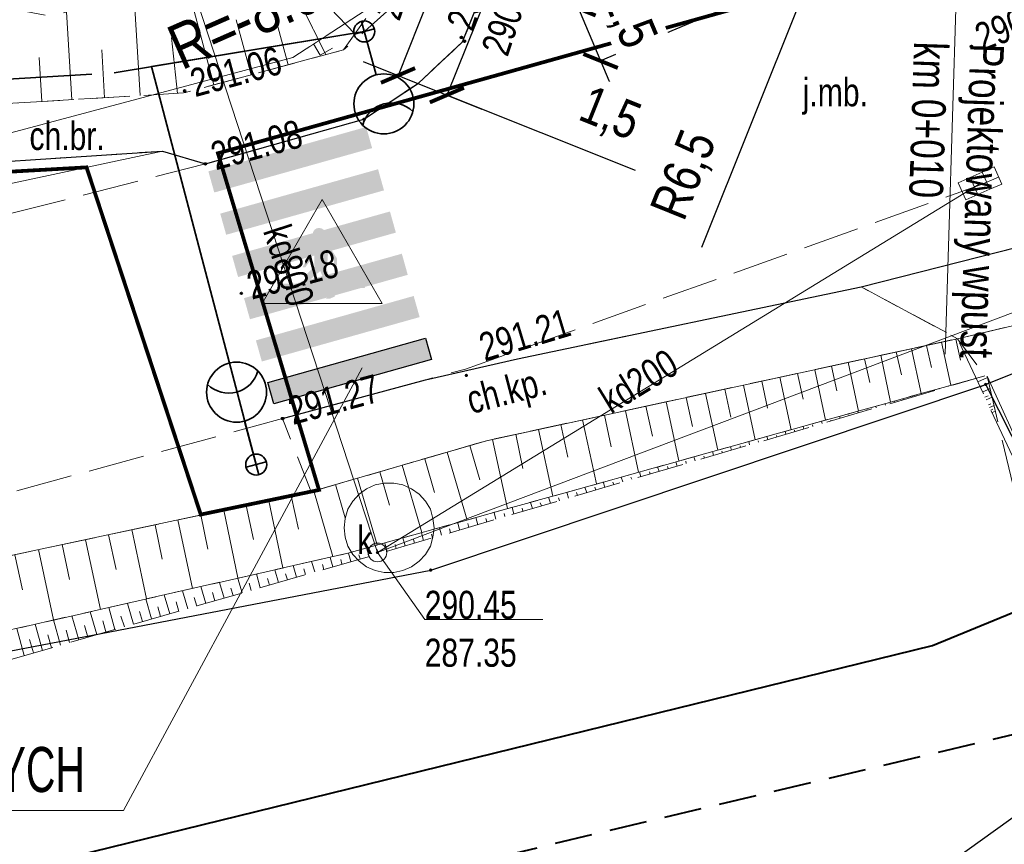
# Model space of a CAD drawing. Header units: metres. Extents: x 7437397 to 7437781, y 5556608 to 5556944.
# Tile 7 of 58: x 7437503 to 7437529, y 5556660 to 5556682. Entities that reach past the tile are written whole.
import ezdxf

# ---------------------------------------------------------------- set-up
doc = ezdxf.new("R2010")
doc.units = ezdxf.units.M
doc.header["$MEASUREMENT"] = 0
for name, pattern in [('314-500', [2.5, 2, -0.5]), ('BUBZ01-500', [1.75, 1.25, -0.5]), ('KTCR02-500', [1.5, 1, -0.5]), ('KTJZ01-500', [2, 1.5, -0.5])]:
    doc.linetypes.add(name, pattern=pattern)
doc.layers.get('0').update_dxf_attribs({"color": 250, "lineweight": 5})
for name, color, linetype, lineweight in [('203-Punkt załamania granicy działki nie stabilizowany', 7, 'Continuous', 5), ('_PROJ_WYMIARY', 7, 'Continuous', 9), ('_PROJ_ZAGOSPODAROWANIE', 7, 'Continuous', 13), ('BUBZ01', 250, 'Continuous', 5), ('BUBZ01_1', 250, 'Continuous', 5), ('BUIB02_01', 250, 'Continuous', 5), ('D_opis trasy', 7, 'Continuous', 13), ('D_opisy', 7, 'Continuous', 13), ('EGBD03', 250, 'Continuous', 5), ('EGBP04_03', 250, 'Continuous', 5), ('Elektryka_oswietlenie_zewnetrzne', 1, 'Continuous', 35), ('ELEKTRYKA_TRASY', 1, 'Continuous', 35), ('elementy drogowe', 250, 'Continuous', 5), ('kratka ściekowa (punkt)', 7, 'Continuous', 5), ('KTCR02', 250, 'Continuous', 5), ('KTJZ01', 250, 'Continuous', 5), ('KTKR01', 250, 'Continuous', 5), ('KTOK01', 250, 'Continuous', 5), ('MPZP', 250, 'Continuous', 5), ('przewód kanalizacyjny (linia)', 7, 'Continuous', 5), ('przewód kanalizacyjny (linia)-Atr1', 7, 'Continuous', 5), ('punkt o określonej wysokości (sieć kanalizacyjna)', 7, 'Continuous', 5), ('punkt o określonej wysokości (sieć kanalizacyjna)-Atr2', 7, 'Continuous', 5), ('punkt o określonej wysokości (sieć kanalizacyjna)-Atr3', 7, 'Continuous', 5), ('punkt wysokościowy naturalny', 7, 'Continuous', 5), ('punkt wysokościowy sztuczny', 7, 'Continuous', 5), ('RTPW01', 250, 'Continuous', 5), ('RTPW02', 250, 'Continuous', 5), ('rzedne dla projektanta', 250, 'Continuous', 5), ('SUPE_01', 250, 'Continuous', 5), ('właz - siec kanalizacyjna (powierzchnia)', 7, 'Continuous', 5), ('właz okrągły - siec kanalizacyjna (punkt)', 7, 'Continuous', 5), ('właz okrągły - siec kanalizacyjna (punkt)-Atr17', 7, 'Continuous', 5)]:
    doc.layers.add(name, color=color, linetype=linetype, lineweight=lineweight)
doc.layers.add('ZNAKI_POZIOME', color=253, linetype='Continuous')
doc.styles.add('DROGI', font='arial.ttf', dxfattribs={"width": 0.55, "height": 1.25})
doc.styles.add('ROMANS', font='arial.ttf', dxfattribs={"width": 0.8})
doc.styles.get("Standard").update_dxf_attribs({"font": 'txt.shx', "width": 0.75})
doc.styles.add('Style-Arial Narrow', font='ARIALN.TTF')
doc.linetypes.add('KTOK01-500', pattern='A,1.75,[13,dgnlstyle-rozp_2015.shx,S=0.002778,R=0,X=0,Y=0],1.75', length=3.5)
doc.dimstyles.new('1-500', dxfattribs={"dimscale": 10, "dimtxt": 0.1, "dimasz": 0.07, "dimexe": 0, "dimexo": 0, "dimgap": 0.05, "dimtad": 1, "dimdec": 1, "dimrnd": 0.08, "dimzin": 0, "dimtxsty": 'ROMANS', "dimblk": 'ARCHTICK', "dimcen": 0.02, "dimdle": 0.1, "dimclrt": 256, "dimadec": 0, "dimazin": 0, "dimtfac": 0.666667, "dimtdec": 1, "dimtofl": 0, "dimtmove": 1, "dimatfit": 2, "dimfxl": 0, "dimtolj": 1, "dimtzin": 0, "dimarcsym": 0})

# ---------------------------------------------------------------- blocks, each defined once
blk = doc.blocks.new('PW01')
at = {"layer": 'punkt wysokościowy naturalny', "linetype": 'Continuous', "lineweight": 13}
h = blk.add_hatch(color=0, dxfattribs=at)
edge = h.paths.add_edge_path()
edge.add_arc((0, 0), 0.45, 0, 360)
blk = doc.blocks.new('US22')
at = {"color": 0, "linetype": 'Continuous', "lineweight": 13, "ltscale": 10}
blk.add_circle((0, 0), 2.5, dxfattribs=at)
blk = doc.blocks.new('US05')
at = {"color": 0, "linetype": 'Continuous', "lineweight": 13, "ltscale": 10}
for p, q in [((-5.25, -2.5), (-5.25, 2.5)), ((-5.25, 2.5), (-1.75, 2.5)), ((-1.75, -2.5), (-1.75, 2.5)), ((-1.75, 2.5), (1.75, 2.5)), ((1.75, -2.5), (1.75, 2.5)), ((1.75, 2.5), (5.25, 2.5)), ((5.25, -2.5), (5.25, 2.5)), ((-5.25, -2.5), (-1.75, -2.5)), ((-1.75, -2.5), (1.75, -2.5)), ((1.75, -2.5), (5.25, -2.5))]:
    blk.add_line(p, q, dxfattribs=at)
blk = doc.blocks.new('203')
at = {"layer": '203-Punkt załamania granicy działki nie stabilizowany', "linetype": 'Continuous', "lineweight": 13}
h = blk.add_hatch(color=96, dxfattribs=at)
edge = h.paths.add_edge_path()
edge.add_arc((0, 0), 0.45, 0, 360)
blk = doc.blocks.new('PW02')
at = {"layer": 'punkt wysokościowy sztuczny', "linetype": 'Continuous', "lineweight": 13}
h = blk.add_hatch(color=0, dxfattribs=at)
edge = h.paths.add_edge_path()
edge.add_arc((0, 0), 0.45, 0, 360)
blk = doc.blocks.new('slup_oswietleniowy_4')
for p, q in [((0, 0.35), (0, -0.35)), ((-0.35, 0), (1.5, 0))]:
    blk.add_line(p, q)
for centre, radius in [((2.5, 0), 1), ((0, 0), 0.35)]:
    blk.add_circle(centre, radius)
blk.add_arc((3.5, 0), 1, 120, 240)
blk = doc.blocks.new('_ArchTick')
at = {"color": 0, "linetype": 'ByBlock', "const_width": 0.15}
blk.add_lwpolyline([(-0.5, -0.5), (0.5, 0.5)], dxfattribs=at)
blk = doc.blocks.new('*D50')
at = {"layer": '_PROJ_WYMIARY', "color": 0, "lineweight": -2, "transparency": 16777216}
for p, q in [((7437535.644, 5556689.808), (7437517.82, 5556682.272)), ((7437536.235, 5556688.41), (7437518.411, 5556680.874)), ((7437517.43, 5556683.193), (7437518.8, 5556679.953))]:
    blk.add_line(p, q, dxfattribs=at)
at = {"layer": 'Defpoints', "color": 0, "transparency": 16777216}
for p in [(7437535.644, 5556689.808), (7437536.235, 5556688.41)]:
    blk.add_point(p, dxfattribs=at)
at = {"layer": '_PROJ_WYMIARY', "transparency": 16777216, "insert": (7437519.129, 5556682.001), "char_height": 1, "attachment_point": 5, "rotation": 292.9185, "style": 'ROMANS', "bg_fill": 3, "box_fill_scale": 1.25, "bg_fill_color": 256, "bg_fill_true_color": 13158600, "bg_fill_transparency": 0}
blk.add_mtext('\\A1;1,5', dxfattribs=at)
at = {"layer": 'Defpoints', "color": 0, "transparency": 16777216}
blk.add_point((7437518.411, 5556680.874), dxfattribs=at)
at = {"layer": '_PROJ_WYMIARY', "color": 0, "lineweight": -2, "transparency": 16777216, "xscale": 0.7000000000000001, "yscale": 0.7000000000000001, "zscale": 0.7000000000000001}
for p, rotation in [((7437517.82, 5556682.272), 112.9185406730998), ((7437518.411, 5556680.874), 292.9185406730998)]:
    blk.add_blockref('_ArchTick', p, dxfattribs=dict(at, rotation=rotation))
blk = doc.blocks.new('*D61')
at = {"layer": '_PROJ_WYMIARY', "color": 0, "lineweight": -2, "transparency": 16777216}
for p, q in [((7437528.047, 5556693.718), (7437528.447, 5556693.718)), ((7437528.247, 5556693.518), (7437528.247, 5556693.918)), ((7437521.111, 5556675.907), (7437525.829, 5556687.684))]:
    blk.add_line(p, q, dxfattribs=at)
at = {"layer": 'Defpoints', "color": 0, "transparency": 16777216}
for p in [(7437528.247, 5556693.718), (7437525.829, 5556687.684)]:
    blk.add_point(p, dxfattribs=at)
at = {"layer": '_PROJ_WYMIARY', "color": 0, "lineweight": -2, "transparency": 16777216, "xscale": 0.7000000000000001, "yscale": 0.7000000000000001, "zscale": 0.7000000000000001, "rotation": 68.1670001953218}
blk.add_blockref('_ArchTick', (7437525.829, 5556687.684), dxfattribs=at)
at = {"layer": '_PROJ_WYMIARY', "transparency": 16777216, "insert": (7437520.69, 5556677.815), "char_height": 1, "attachment_point": 5, "rotation": 68.167, "style": 'ROMANS', "bg_fill": 3, "box_fill_scale": 1.25, "bg_fill_color": 256, "bg_fill_true_color": 13158600, "bg_fill_transparency": 0}
blk.add_mtext('\\A1;R6,5', dxfattribs=at)
blk = doc.blocks.new('*D78')
at = {"layer": '_PROJ_WYMIARY', "color": 0, "lineweight": -2, "transparency": 16777216}
for p, q in [((7437514.5, 5556684.21), (7437513.008, 5556680.488)), ((7437515.804, 5556683.687), (7437514.312, 5556679.965)), ((7437512.08, 5556680.859), (7437515.241, 5556679.593)), ((7437519.343, 5556677.95), (7437514.312, 5556679.965))]:
    blk.add_line(p, q, dxfattribs=at)
at = {"layer": 'Defpoints', "color": 0}
for p in [(7437514.5, 5556684.21), (7437515.804, 5556683.687), (7437514.312, 5556679.965)]:
    blk.add_point(p, dxfattribs=at)
at = {"layer": '_PROJ_WYMIARY', "color": 0, "lineweight": -2, "transparency": 16777216, "xscale": 0.7000000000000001, "yscale": 0.7000000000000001, "zscale": 0.7000000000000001}
for p, rotation in [((7437513.008, 5556680.488), 158.1669354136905), ((7437514.312, 5556679.965), 338.1669354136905)]:
    blk.add_blockref('_ArchTick', p, dxfattribs=dict(at, rotation=rotation))
at = {"layer": '_PROJ_WYMIARY', "transparency": 16777216, "insert": (7437518.645, 5556679.415), "char_height": 1, "attachment_point": 5, "rotation": 338.1669, "style": 'ROMANS', "bg_fill": 3, "box_fill_scale": 1.25, "bg_fill_color": 256, "bg_fill_true_color": 13158600, "bg_fill_transparency": 0}
blk.add_mtext('\\A1;1,5', dxfattribs=at)

msp = doc.modelspace()

# ---------------------------------------------------------------- hatches: boundary and pattern name
at = {"layer": '_PROJ_ZAGOSPODAROWANIE', "linetype": 'Continuous'}
h = msp.add_hatch(color=7, dxfattribs=at)
h.paths.add_polyline_path([(7437510.894, 5556676.03), (7437511.168, 5556675.941), (7437511.385, 5556675.603), (7437511.369, 5556675.289), (7437511.297, 5556675.225), (7437511.305, 5556675.547), (7437511.144, 5556675.788), (7437511.111, 5556675.314), (7437511.329, 5556674.598), (7437511.184, 5556674.533), (7437511.071, 5556674.533), (7437511.216, 5556674.63), (7437510.934, 5556675.273), (7437510.652, 5556675.032), (7437510.644, 5556674.662), (7437510.435, 5556674.598), (7437510.395, 5556674.614), (7437510.556, 5556674.734), (7437510.524, 5556675.137), (7437510.781, 5556675.402), (7437510.773, 5556675.812), (7437510.677, 5556675.563), (7437510.532, 5556675.37), (7437510.459, 5556675.37), (7437510.628, 5556675.676), (7437510.741, 5556676.014)])
edge = h.paths.add_edge_path()
edge.add_arc((7437510.902, 5556676.255), 0.169, 0, 360)
h.paths.add_polyline_path([(7437509.839, 5556674.936), (7437510.491, 5556674.936), (7437510.459, 5556674.823), (7437509.783, 5556674.823)])
h.paths.add_polyline_path([(7437510.717, 5556674.944), (7437511.015, 5556674.936), (7437511.047, 5556674.823), (7437510.701, 5556674.823)], flags=17)
h.paths.add_polyline_path([(7437511.329, 5556674.944), (7437512.102, 5556674.944), (7437512.126, 5556674.823), (7437511.377, 5556674.823)])
at = {"layer": 'ZNAKI_POZIOME', "linetype": 'Continuous'}
h = msp.add_hatch(color=256, dxfattribs=at)
h.dxf.hatch_style = 1
h.paths.add_polyline_path([(7437507.951, 5556677.93), (7437512.159, 5556679.114), (7437512.317, 5556678.551), (7437508.109, 5556677.367)])
h.paths.add_polyline_path([(7437508.267, 5556676.804), (7437512.476, 5556677.987), (7437512.634, 5556677.424), (7437508.426, 5556676.24)])
h.paths.add_polyline_path([(7437508.584, 5556675.677), (7437512.793, 5556676.861), (7437512.951, 5556676.298), (7437508.743, 5556675.114)])
h.paths.add_polyline_path([(7437509.218, 5556673.424), (7437513.426, 5556674.608), (7437513.585, 5556674.045), (7437509.377, 5556672.861)])
h.paths.add_polyline_path([(7437508.901, 5556674.551), (7437513.11, 5556675.735), (7437513.268, 5556675.172), (7437509.06, 5556673.988)])
h.paths.add_polyline_path([(7437509.535, 5556672.298), (7437513.743, 5556673.482), (7437513.902, 5556672.919), (7437509.693, 5556671.735)])

# ---------------------------------------------------------------- linework, layer by layer
at = {"layer": '_PROJ_WYMIARY'}
msp.add_lwpolyline([(7437483.791, 5556660.89), (7437505.685, 5556660.89), (7437512.048, 5556672.69)], dxfattribs=at)
at = {"layer": '_PROJ_ZAGOSPODAROWANIE', "color": 7, "linetype": 'Continuous', "flags": 128}
msp.add_lwpolyline([(7437509.388, 5556674.409), (7437512.586, 5556674.409), (7437510.987, 5556677.178)], close=True, dxfattribs=at)
at = {"layer": 'BUBZ01', "color": 7, "linetype": 'Continuous', "lineweight": 13, "flags": 128}
for points in [[(7437510.08, 5556680.77), (7437509.28, 5556683.74)], [(7437508.1, 5556680.24), (7437507.32, 5556683.14)], [(7437506.13, 5556679.95), (7437505.96, 5556682.73)], [(7437504.31, 5556679.84), (7437504.17, 5556682.18)], [(7437509.09, 5556680.5), (7437508.69, 5556681.97)], [(7437507.13, 5556680.01), (7437506.97, 5556681.5)], [(7437505.18, 5556679.89), (7437505.11, 5556681.17)], [(7437503.51, 5556679.79), (7437503.44, 5556680.97)], [(7437527.1, 5556673.29), (7437527.23, 5556672.7)], [(7437527.5, 5556673.38), (7437527.75, 5556672.23)], [(7437527.88, 5556673.46), (7437528.01, 5556672.9)], [(7437525.88, 5556673.03), (7437526.14, 5556671.78)], [(7437526.29, 5556673.12), (7437526.43, 5556672.51)], [(7437526.7, 5556673.2), (7437526.96, 5556672.01)], [(7437524.57, 5556672.74), (7437524.71, 5556672.08)], [(7437525.01, 5556672.84), (7437525.29, 5556671.54)], [(7437525.45, 5556672.93), (7437525.59, 5556672.3)], [(7437523.66, 5556672.54), (7437523.81, 5556671.86)], [(7437524.12, 5556672.64), (7437524.41, 5556671.3)], [(7437522.22, 5556672.23), (7437522.53, 5556670.77)], [(7437522.71, 5556672.34), (7437522.86, 5556671.62)], [(7437523.19, 5556672.44), (7437523.49, 5556671.04)], [(7437527.7, 5556672.2), (7437527.69, 5556672.21)], [(7437528.18, 5556672.34), (7437528.18, 5556672.35)], [(7437521.21, 5556672.01), (7437521.54, 5556670.5)], [(7437521.72, 5556672.12), (7437521.88, 5556671.38)], [(7437526.73, 5556671.91), (7437526.72, 5556671.94)], [(7437526.97, 5556671.99), (7437526.97, 5556672)], [(7437527.21, 5556672.06), (7437527.21, 5556672.08)], [(7437527.46, 5556672.13), (7437527.45, 5556672.14)], [(7437519.62, 5556671.67), (7437519.79, 5556670.87)], [(7437520.16, 5556671.79), (7437520.5, 5556670.21)], [(7437520.69, 5556671.9), (7437520.86, 5556671.13)], [(7437525.76, 5556671.63), (7437525.75, 5556671.67)], [(7437526.01, 5556671.7), (7437526, 5556671.72)], [(7437526.25, 5556671.77), (7437526.24, 5556671.81)], [(7437526.49, 5556671.84), (7437526.48, 5556671.86)], [(7437518.51, 5556671.43), (7437518.69, 5556670.59)], [(7437519.07, 5556671.55), (7437519.42, 5556669.91)], [(7437524.8, 5556671.35), (7437524.78, 5556671.4)], [(7437525.04, 5556671.42), (7437525.03, 5556671.44)], [(7437525.28, 5556671.49), (7437525.27, 5556671.54)], [(7437525.52, 5556671.56), (7437525.52, 5556671.58)], [(7437517.35, 5556671.18), (7437517.54, 5556670.31)], [(7437517.93, 5556671.31), (7437518.3, 5556669.6)], [(7437524.07, 5556671.13), (7437524.06, 5556671.17)], [(7437524.32, 5556671.21), (7437524.3, 5556671.27)], [(7437524.56, 5556671.28), (7437524.55, 5556671.3)], [(7437516.15, 5556670.92), (7437516.34, 5556670.01)], [(7437516.75, 5556671.05), (7437517.14, 5556669.27)], [(7437523.11, 5556670.85), (7437523.1, 5556670.89)], [(7437523.35, 5556670.92), (7437523.33, 5556671)], [(7437523.59, 5556670.99), (7437523.58, 5556671.03)], [(7437523.83, 5556671.06), (7437523.81, 5556671.13)], [(7437514.92, 5556670.62), (7437515.19, 5556669.71)], [(7437515.53, 5556670.78), (7437515.93, 5556668.94)], [(7437522.38, 5556670.64), (7437522.36, 5556670.73)], [(7437522.62, 5556670.71), (7437522.61, 5556670.75)], [(7437522.87, 5556670.78), (7437522.84, 5556670.86)], [(7437514.32, 5556670.44), (7437514.85, 5556668.63)], [(7437521.42, 5556670.36), (7437521.39, 5556670.46)], [(7437521.66, 5556670.43), (7437521.64, 5556670.47)], [(7437521.9, 5556670.5), (7437521.87, 5556670.59)], [(7437522.14, 5556670.57), (7437522.13, 5556670.61)], [(7437513.12, 5556670.1), (7437513.64, 5556668.3)], [(7437513.72, 5556670.27), (7437513.98, 5556669.37)], [(7437520.45, 5556670.07), (7437520.42, 5556670.19)], [(7437520.69, 5556670.14), (7437520.68, 5556670.2)], [(7437520.93, 5556670.21), (7437520.9, 5556670.32)], [(7437521.18, 5556670.28), (7437521.16, 5556670.34)], [(7437512.52, 5556669.92), (7437512.78, 5556669.03)], [(7437519.48, 5556669.79), (7437519.45, 5556669.92)], [(7437519.73, 5556669.86), (7437519.71, 5556669.92)], [(7437519.97, 5556669.93), (7437519.93, 5556670.05)], [(7437520.21, 5556670), (7437520.19, 5556670.06)], [(7437511.34, 5556669.58), (7437511.6, 5556668.69)], [(7437511.93, 5556669.75), (7437512.45, 5556667.97)], [(7437518.52, 5556669.51), (7437518.48, 5556669.65)], [(7437518.76, 5556669.58), (7437518.74, 5556669.64)], [(7437519, 5556669.65), (7437518.96, 5556669.78)], [(7437519.24, 5556669.72), (7437519.22, 5556669.78)], [(7437510.76, 5556669.41), (7437511.27, 5556667.66)], [(7437517.55, 5556669.22), (7437517.51, 5556669.38)], [(7437517.79, 5556669.29), (7437517.77, 5556669.37)], [(7437518.04, 5556669.36), (7437517.99, 5556669.51)], [(7437518.28, 5556669.43), (7437518.26, 5556669.51)], [(7437509.56, 5556669.15), (7437509.94, 5556667.36)], [(7437510.16, 5556669.28), (7437510.35, 5556668.39)], [(7437516.59, 5556668.94), (7437516.54, 5556669.1)], [(7437516.83, 5556669.01), (7437516.8, 5556669.09)], [(7437517.07, 5556669.08), (7437517.02, 5556669.24)], [(7437517.31, 5556669.15), (7437517.29, 5556669.23)], [(7437508.36, 5556668.9), (7437508.74, 5556667.09)], [(7437508.96, 5556669.02), (7437509.15, 5556668.12)], [(7437515.62, 5556668.66), (7437515.57, 5556668.83)], [(7437515.86, 5556668.73), (7437515.84, 5556668.81)], [(7437516.1, 5556668.8), (7437516.05, 5556668.97)], [(7437516.34, 5556668.87), (7437516.32, 5556668.95)], [(7437507.14, 5556668.64), (7437507.53, 5556666.81)], [(7437507.75, 5556668.77), (7437507.94, 5556667.86)], [(7437514.65, 5556668.37), (7437514.6, 5556668.56)], [(7437514.9, 5556668.44), (7437514.87, 5556668.54)], [(7437515.14, 5556668.51), (7437515.08, 5556668.7)], [(7437515.38, 5556668.58), (7437515.35, 5556668.68)], [(7437505.91, 5556668.38), (7437506.3, 5556666.53)], [(7437506.53, 5556668.51), (7437506.72, 5556667.59)], [(7437513.69, 5556668.09), (7437513.63, 5556668.29)], [(7437513.93, 5556668.16), (7437513.9, 5556668.26)], [(7437514.17, 5556668.23), (7437514.11, 5556668.43)], [(7437514.41, 5556668.3), (7437514.38, 5556668.4)], [(7437504.67, 5556668.11), (7437505.07, 5556666.25)], [(7437505.29, 5556668.24), (7437505.49, 5556667.32)], [(7437512.72, 5556667.8), (7437512.66, 5556668.02)], [(7437513.2, 5556667.95), (7437513.14, 5556668.16)], [(7437513.45, 5556668.02), (7437513.42, 5556668.12)], [(7437503.42, 5556667.85), (7437503.82, 5556665.97)], [(7437504.05, 5556667.98), (7437504.25, 5556667.05)], [(7437511.75, 5556667.53), (7437511.69, 5556667.75)], [(7437512.24, 5556667.66), (7437512.17, 5556667.89)], [(7437512.48, 5556667.73), (7437512.45, 5556667.85)], [(7437512.96, 5556667.88), (7437512.93, 5556667.98)], [(7437502.79, 5556667.71), (7437502.99, 5556666.77)], [(7437510.79, 5556667.25), (7437510.7, 5556667.53)], [(7437511.27, 5556667.39), (7437511.2, 5556667.64)], [(7437511.51, 5556667.46), (7437511.48, 5556667.58)], [(7437512, 5556667.6), (7437511.96, 5556667.71)], [(7437509.33, 5556666.83), (7437509.23, 5556667.2)], [(7437509.82, 5556666.97), (7437509.72, 5556667.31)], [(7437510.06, 5556667.04), (7437510.01, 5556667.2)], [(7437510.3, 5556667.11), (7437510.21, 5556667.42)], [(7437510.54, 5556667.18), (7437510.5, 5556667.33)], [(7437511.03, 5556667.32), (7437510.99, 5556667.45)], [(7437508.37, 5556666.55), (7437508.25, 5556666.97)], [(7437508.85, 5556666.69), (7437508.74, 5556667.08)], [(7437509.09, 5556666.76), (7437509.04, 5556666.95)], [(7437509.58, 5556666.9), (7437509.53, 5556667.08)], [(7437507.4, 5556666.27), (7437507.26, 5556666.75)], [(7437507.88, 5556666.41), (7437507.75, 5556666.86)], [(7437508.12, 5556666.48), (7437508.06, 5556666.7)], [(7437508.61, 5556666.62), (7437508.55, 5556666.82)], [(7437505.95, 5556665.86), (7437505.79, 5556666.41)], [(7437506.43, 5556666), (7437506.28, 5556666.53)], [(7437506.92, 5556666.13), (7437506.77, 5556666.64)], [(7437507.16, 5556666.2), (7437507.09, 5556666.45)], [(7437507.64, 5556666.34), (7437507.57, 5556666.57)], [(7437504.98, 5556665.58), (7437504.8, 5556666.19)], [(7437505.46, 5556665.72), (7437505.3, 5556666.3)], [(7437506.19, 5556665.93), (7437506.11, 5556666.2)], [(7437506.67, 5556666.06), (7437506.6, 5556666.32)], [(7437504.01, 5556665.3), (7437503.82, 5556665.97)], [(7437504.5, 5556665.44), (7437504.31, 5556666.08)], [(7437505.22, 5556665.65), (7437505.14, 5556665.95)], [(7437505.71, 5556665.79), (7437505.62, 5556666.07)], [(7437503.04, 5556665.02), (7437502.84, 5556665.74)], [(7437503.53, 5556665.16), (7437503.33, 5556665.86)], [(7437504.25, 5556665.37), (7437504.16, 5556665.7)], [(7437504.74, 5556665.51), (7437504.65, 5556665.82)], [(7437503.29, 5556665.09), (7437503.18, 5556665.45)], [(7437503.77, 5556665.23), (7437503.67, 5556665.57)]]:
    msp.add_lwpolyline(points, dxfattribs=at)
at = {"layer": 'BUBZ01', "color": 7, "linetype": 'BUBZ01-500', "lineweight": 13, "flags": 128}
msp.add_lwpolyline([(7437497.945, 5556666.794), (7437498.812, 5556664.903), (7437501.01, 5556665.33), (7437511.67, 5556667.75), (7437528.66, 5556672.48), (7437527.93, 5556673.47), (7437515.37, 5556670.75), (7437510.69, 5556669.39), (7437500.89, 5556667.31), (7437497.945, 5556666.794)], close=True, dxfattribs=at)
for points in [[(7437499.202, 5556664.052), (7437501.23, 5556664.5), (7437512.5, 5556667.74), (7437528.66, 5556672.48), (7437511.67, 5556667.75), (7437501.01, 5556665.33), (7437498.812, 5556664.903)], [(7437528.72, 5556672.47), (7437531.377, 5556661.223), (7437508.495, 5556643.769)]]:
    msp.add_lwpolyline(points, dxfattribs=at)
at = {"layer": 'BUBZ01_1', "color": 7, "linetype": 'Continuous', "lineweight": 13}
for p, q in [((7437528.728, 5556672.436), (7437528.468, 5556672.315)), ((7437528.647, 5556672.233), (7437528.532, 5556672.179)), ((7437528.799, 5556672.138), (7437528.595, 5556672.043)), ((7437528.746, 5556671.948), (7437528.658, 5556671.907)), ((7437528.851, 5556671.914), (7437528.69, 5556671.839)), ((7437528.82, 5556671.734), (7437528.753, 5556671.703)), ((7437528.904, 5556671.691), (7437528.785, 5556671.635)), ((7437528.869, 5556671.592), (7437528.817, 5556671.567)), ((7437528.939, 5556671.541), (7437528.848, 5556671.499)), ((7437529.066, 5556671.022), (7437529.07, 5556671.023))]:
    msp.add_line(p, q, dxfattribs=at)
at = {"layer": 'BUIB02_01', "color": 7, "linetype": 'Continuous', "lineweight": 13}
msp.add_line((7437528.72, 5556672.47), (7437534.918, 5556658.857), dxfattribs=at)
at = {"layer": 'EGBD03', "color": 114, "linetype": 'Continuous', "lineweight": 30, "true_color": 0x00b140, "flags": 128}
for points in [[(7437535.38, 5556674.92), (7437528.68, 5556672.25)], [(7437513.88, 5556667.3), (7437528.68, 5556672.25)], [(7437533.16, 5556663.41), (7437528.68, 5556672.25)], [(7437499.024, 5556664.441), (7437513.88, 5556667.3)], [(7437507.829, 5556645.222), (7437533.16, 5556663.41)]]:
    msp.add_lwpolyline(points, dxfattribs=at)
at = {"layer": 'ELEKTRYKA_TRASY'}
msp.add_lwpolyline([(7437486.905, 5556682.077), (7437490.682, 5556683.077), (7437499.325, 5556680.197), (7437504.844, 5556680.525)], dxfattribs=at)
at = {"layer": 'KTCR02', "color": 7, "linetype": 'KTCR02-500', "lineweight": 13, "flags": 128}
msp.add_lwpolyline([(7437510.69, 5556669.39), (7437509.93, 5556671.34), (7437513.74, 5556672.37), (7437516.19, 5556672.93), (7437525.36, 5556674.85), (7437527.93, 5556673.47), (7437515.37, 5556670.75), (7437510.69, 5556669.39)], close=True, dxfattribs=at)
at = {"layer": 'KTJZ01', "color": 7, "linetype": 'KTJZ01-500', "lineweight": 13, "flags": 128}
for points in [[(7437525.36, 5556674.85), (7437534.27, 5556677.12), (7437533.32, 5556674.74), (7437527.93, 5556673.47), (7437525.36, 5556674.85)], [(7437527.93, 5556673.47), (7437533.32, 5556674.74), (7437537.94, 5556664.49), (7437539.4, 5556661.61), (7437538.37, 5556661.03), (7437534.77, 5556658.79), (7437527.93, 5556673.47)]]:
    msp.add_lwpolyline(points, close=True, dxfattribs=at)
at = {"layer": 'KTOK01', "color": 7, "linetype": 'KTOK01-500', "lineweight": 13, "flags": 128}
for points in [[(7437506.73, 5556678.47), (7437490.14, 5556674.93), (7437473.536, 5556672.257)], [(7437527.93, 5556673.47), (7437515.37, 5556670.75), (7437510.76, 5556669.41), (7437500.89, 5556667.31), (7437497.967, 5556666.813)]]:
    msp.add_lwpolyline(points, dxfattribs=at)
at = {"layer": 'przewód kanalizacyjny (linia)', "color": 36, "linetype": 'Continuous', "lineweight": 13, "flags": 128}
for points in [[(7437507.01, 5556684.43), (7437512.46, 5556667.77)], [(7437512.46, 5556667.77), (7437535.98, 5556676.65), (7437554.59, 5556679.12)], [(7437512.46, 5556667.77), (7437528.53, 5556677.61)]]:
    msp.add_lwpolyline(points, dxfattribs=at)
at = {"layer": 'punkt o określonej wysokości (sieć kanalizacyjna)-Atr2', "color": 7, "flags": 128}
msp.add_lwpolyline([(7437512.46, 5556667.77), (7437513.72, 5556665.98), (7437516.866, 5556665.98)], dxfattribs=at)
at = {"layer": 'rzedne dla projektanta', "color": 7, "linetype": 'Continuous', "lineweight": 40}
for centre in [(7437514.7, 5556681.5), (7437514.78, 5556681.4), (7437528.3, 5556681.26), (7437507.32, 5556680.08), (7437507.87, 5556678.13), (7437508.83, 5556674.68), (7437509.93, 5556671.34)]:
    msp.add_circle(centre, 0.0225, dxfattribs=at)
at = {"layer": 'właz - siec kanalizacyjna (powierzchnia)', "color": 36, "linetype": 'Continuous', "lineweight": 13, "flags": 128}
msp.add_lwpolyline([(7437513.97, 5556668.43), (7437513.94, 5556668.18), (7437513.87, 5556667.94), (7437513.74, 5556667.72), (7437513.57, 5556667.54), (7437513.37, 5556667.39), (7437513.14, 5556667.29), (7437512.9, 5556667.24), (7437512.64, 5556667.24), (7437512.4, 5556667.29), (7437512.17, 5556667.39), (7437511.97, 5556667.54), (7437511.8, 5556667.72), (7437511.67, 5556667.94), (7437511.6, 5556668.18), (7437511.57, 5556668.43), (7437511.6, 5556668.68), (7437511.67, 5556668.92), (7437511.8, 5556669.14), (7437511.97, 5556669.32), (7437512.17, 5556669.47), (7437512.4, 5556669.57), (7437512.64, 5556669.62), (7437512.9, 5556669.62), (7437513.14, 5556669.57), (7437513.37, 5556669.47), (7437513.57, 5556669.32), (7437513.74, 5556669.14), (7437513.87, 5556668.92), (7437513.94, 5556668.68), (7437513.97, 5556668.43)], close=True, dxfattribs=at)
at = {"layer": 'ZNAKI_POZIOME', "linetype": 'Continuous'}
msp.add_lwpolyline([(7437509.535, 5556672.298), (7437513.743, 5556673.482), (7437513.902, 5556672.919), (7437509.693, 5556671.735), (7437509.535, 5556672.298)], close=True, dxfattribs=at)

# ---------------------------------------------------------------- block references
at = {"layer": 'EGBP04_03', "color": 96, "linetype": 'Continuous', "lineweight": 13, "xscale": 0.1, "yscale": 0.1, "zscale": 0.1}
for p in [(7437528.68, 5556672.25), (7437513.88, 5556667.3)]:
    msp.add_blockref('203', p, dxfattribs=at)
at = {"layer": 'Elektryka_oswietlenie_zewnetrzne'}
for p, xscale, yscale, zscale, rotation in [((7437512.108, 5556681.66), 0.7999999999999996, 0.7999999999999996, 0.7999999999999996, 285.1358355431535), ((7437509.226, 5556670.113), 0.7999999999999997, 0.7999999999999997, 0.7999999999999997, 105.1358355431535)]:
    msp.add_blockref('slup_oswietleniowy_4', p, dxfattribs=dict(at, xscale=xscale, yscale=yscale, zscale=zscale, rotation=rotation))
at = {"layer": 'kratka ściekowa (punkt)', "color": 7, "linetype": 'Continuous', "lineweight": 13, "xscale": 0.1, "yscale": 0.1, "zscale": 0.1, "rotation": 23.816}
msp.add_blockref('US05', (7437528.53, 5556677.61), dxfattribs=at)
at = {"layer": 'punkt o określonej wysokości (sieć kanalizacyjna)', "color": 7, "linetype": 'Continuous', "lineweight": 13, "xscale": 0.1, "yscale": 0.1, "zscale": 0.1}
msp.add_blockref('PW01', (7437512.46, 5556667.77), dxfattribs=at)
at = {"layer": 'RTPW02', "color": 7, "linetype": 'Continuous', "lineweight": 13, "xscale": 0.1, "yscale": 0.1, "zscale": 0.1}
for p in [(7437512.1, 5556679.32), (7437514.83, 5556672.49)]:
    msp.add_blockref('PW02', p, dxfattribs=at)
at = {"layer": 'właz okrągły - siec kanalizacyjna (punkt)', "color": 7, "linetype": 'Continuous', "lineweight": 13, "xscale": 0.1, "yscale": 0.1, "zscale": 0.1}
msp.add_blockref('US22', (7437512.46, 5556667.77), dxfattribs=at)

# ---------------------------------------------------------------- texts
at = {"layer": '_PROJ_WYMIARY', "style": 'DROGI', "width": 0.65}
msp.add_text('ISTNIEJĄCE PRZEJŚCIE DLA PIESZYCH', height=1.2, dxfattribs=at).set_placement((7437483.893, 5556661.383))
at = {"layer": 'KTCR02', "color": 7, "linetype": 'Continuous', "lineweight": 13, "insert": (7437503.18, 5556678.49), "char_height": 0.75, "attachment_point": 7, "line_spacing_factor": 0.6}
msp.add_mtext('\\FWORKING_1250;\\H1x;\\W0.8;ch.br.', dxfattribs=at)
at = {"layer": 'KTCR02', "color": 7, "linetype": 'Continuous', "lineweight": 13, "insert": (7437515.017, 5556671.238), "char_height": 0.75, "attachment_point": 7, "rotation": 14.6525, "line_spacing_factor": 0.6}
msp.add_mtext('\\FWORKING_1250;\\H1x;\\W0.8;ch.kp.', dxfattribs=at)
at = {"layer": 'KTJZ01', "color": 7, "linetype": 'Continuous', "lineweight": 13, "insert": (7437523.8, 5556679.44), "char_height": 0.75, "attachment_point": 7, "line_spacing_factor": 0.6}
msp.add_mtext('\\FWORKING_1250;\\H1x;\\W0.8;j.mb.', dxfattribs=at)
at = {"layer": 'przewód kanalizacyjny (linia)-Atr1', "color": 36, "char_height": 0.75, "attachment_point": 7, "line_spacing_factor": 0.6}
for s, insert, rotation in [('\\FWORKING_1250;\\H1x;\\W0.8;kd800', (7437509.392, 5556676.342), 288.114), ('\\FWORKING_1250;\\H1x;\\W0.8;kd200', (7437518.691, 5556671.44), 31.479)]:
    msp.add_mtext(s, dxfattribs=dict(at, insert=insert, rotation=rotation))
at = {"layer": 'punkt o określonej wysokości (sieć kanalizacyjna)-Atr2', "color": 36, "insert": (7437513.72, 5556665.987), "char_height": 0.75, "attachment_point": 7, "line_spacing_factor": 0.6}
msp.add_mtext('\\FWORKING_1250;\\H1x;\\W0.8;290.45', dxfattribs=at)
at = {"layer": 'punkt o określonej wysokości (sieć kanalizacyjna)-Atr3', "color": 36, "insert": (7437513.72, 5556664.712), "char_height": 0.75, "attachment_point": 7, "line_spacing_factor": 0.6}
msp.add_mtext('\\FWORKING_1250;\\H1x;\\W0.8;287.35', dxfattribs=at)
at = {"layer": 'RTPW01', "color": 7, "linetype": 'Continuous', "lineweight": 13, "insert": (7437515.322, 5556672.851), "char_height": 0.75, "attachment_point": 7, "rotation": 16.706, "line_spacing_factor": 0.6}
msp.add_mtext('\\FWORKING_1250;\\H1x;\\W0.8;291.21', dxfattribs=at)
at = {"layer": 'rzedne dla projektanta', "color": 7, "linetype": 'Continuous', "lineweight": 0, "char_height": 0.75, "attachment_point": 7, "line_spacing_factor": 0.6}
for s, insert, rotation in [('\\FWORKING_1250;\\H1x;\\W0.8; 290.99', (7437512.981, 5556681.697), 71.3251), ('\\FWORKING_1250;\\H1x;\\W0.8; 291.02', (7437514.937, 5556681.42), 71.3251), ('\\FWORKING_1250;\\H1x;\\W0.8; 290.84', (7437515.865, 5556680.747), 71.3251), ('\\FWORKING_1250;\\H1x;\\W0.8; 290.93', (7437528.393, 5556681.028), 21.7971), ('\\FWORKING_1250;\\H1x;\\W0.8; 291.06', (7437507.385, 5556679.839), 15.1285), ('\\FWORKING_1250;\\H1x;\\W0.8; 291.08', (7437507.935, 5556677.889), 15.1285), ('\\FWORKING_1250;\\H1x;\\W0.8; 291.18', (7437508.895, 5556674.439), 15.1285), ('\\FWORKING_1250;\\H1x;\\W0.8; 291.27', (7437509.995, 5556671.099), 15.1285)]:
    msp.add_mtext(s, dxfattribs=dict(at, insert=insert, rotation=rotation))
at = {"layer": 'właz okrągły - siec kanalizacyjna (punkt)-Atr17', "color": 7, "insert": (7437511.919, 5556667.731), "char_height": 0.75, "attachment_point": 7, "line_spacing_factor": 0.6}
msp.add_mtext('\\FWORKING_1250;\\H1x;\\W0.8;k', dxfattribs=at)

# ---------------------------------------------------------------- next in the draw order: wipeouts: each hides what was drawn before it
at = {"color": 7, "linetype": 'Continuous', "lineweight": 13, "ltscale": 10}
msp.add_wipeout([(7437510.432, 5556681.146), (7437510.434, 5556681.896), (7437511.083, 5556681.52)], dxfattribs=at).dxf.layer = 'elementy drogowe'

# ---------------------------------------------------------------- next in the draw order: linework, layer by layer
at = {"layer": '_PROJ_ZAGOSPODAROWANIE', "color": 132, "linetype": '314-500', "true_color": 0x00c1d5}
msp.add_lwpolyline([(7437559.6, 5556698.616, 0.1, 0.1, 0), (7437527.66, 5556683.855, 0.1, 0.1, 0), (7437508.206, 5556678.413, 0.1, 0.1, 0), (7437510.901, 5556669.437, 0.1, 0.1, 0), (7437507.748, 5556668.781, 0.1, 0.1, 0), (7437504.702, 5556678.037, 0.1, 0.1, 0), (7437490.9, 5556677.26, 0.1, 0.1, 0), (7437483.805, 5556682.481, 0.1, 0.1, 0), (7437514.47, 5556687.46, 0.1, 0.1, 0), (7437513.685, 5556688.995, 0.1, 0.1, 0), (7437521.799, 5556692.066, 0.1, 0.1, 0), (7437522.86, 5556690.63, 0.1, 0.1, 0), (7437527.801, 5556691.03, 0.1, 0.1, 0), (7437535.451, 5556693.636, 0.1, 0.1, 0), (7437587.796, 5556719.928, 0.1, 0.1, 0)], format="xyseb", dxfattribs=at)
at = {"layer": 'BUBZ01', "color": 7, "linetype": 'BUBZ01-500', "lineweight": 13, "flags": 128}
msp.add_lwpolyline([(7437490.29, 5556683.503), (7437490.19, 5556682.55), (7437499.24, 5556679.54), (7437507.29, 5556680.02), (7437511.55, 5556681.17), (7437514.19, 5556684.84), (7437512.87, 5556684.84), (7437503.77, 5556682.06), (7437490.41, 5556684.64), (7437490.29, 5556683.503)], close=True, dxfattribs=at)
at = {"layer": 'BUBZ01', "color": 7, "linetype": 'Continuous', "lineweight": 13, "flags": 128}
for points in [[(7437511.86, 5556681.6), (7437509.68, 5556683.87)], [(7437511.08, 5556681.04), (7437510.38, 5556682.46)]]:
    msp.add_lwpolyline(points, dxfattribs=at)
at = {"layer": 'BUIB02_01', "color": 212, "linetype": 'Continuous', "lineweight": 40, "flags": 128}
msp.add_lwpolyline([(7437478.779, 5556655.789), (7437498.529, 5556658.242), (7437527.258, 5556665.29), (7437554.461, 5556676.462), (7437578.709, 5556689.08)], dxfattribs=at)
at = {"layer": 'ELEKTRYKA_TRASY'}
for points in [[(7437505.443, 5556680.561), (7437512.108, 5556681.66)], [(7437512.108, 5556681.66), (7437506.432, 5556680.724), (7437509.226, 5556670.113)]]:
    msp.add_lwpolyline(points, dxfattribs=at)
at = {"layer": 'elementy drogowe', "color": 7, "linetype": 'Continuous', "lineweight": 13, "ltscale": 10, "flags": 128}
msp.add_lwpolyline([(7437510.758, 5556681.333), (7437510.932, 5556681.029), (7437511.257, 5556681.216)], dxfattribs=at)
at = {"layer": 'KTCR02', "color": 7, "linetype": 'KTCR02-500', "lineweight": 13, "flags": 128}
msp.add_lwpolyline([(7437490.09, 5556680.89), (7437499.14, 5556677.97), (7437506.73, 5556678.47), (7437507.87, 5556678.13), (7437512.1, 5556679.32), (7437513.55, 5556680.28), (7437514.73, 5556681.38), (7437515.98, 5556684.5), (7437516.09, 5556686.202), (7437515.43, 5556689.51), (7437513.74, 5556688.99), (7437514.35, 5556685.9), (7437514.19, 5556684.84), (7437513.51, 5556682.89), (7437511.55, 5556681.17), (7437507.29, 5556680.02), (7437499.24, 5556679.54), (7437490.19, 5556682.55)], dxfattribs=at)
at = {"layer": 'KTJZ01', "color": 7, "linetype": 'KTJZ01-500', "lineweight": 13, "flags": 128}
msp.add_lwpolyline([(7437487.24, 5556665.88), (7437500.01, 5556668.65), (7437509.93, 5556671.34), (7437514.81, 5556672.66), (7437528.54, 5556677.57), (7437546.18, 5556685.08), (7437562.31, 5556693.39), (7437575.78, 5556700.17), (7437584.6, 5556705.2), (7437599.33, 5556712.79), (7437607.41, 5556717.03), (7437624.22, 5556725.75), (7437636.91, 5556731.79), (7437639.91, 5556733.3), (7437648.13, 5556737.1), (7437664.08, 5556744.94), (7437674.41, 5556750.47), (7437695.47, 5556762.01), (7437726.23, 5556778.98), (7437745.592, 5556790.579), (7437740.524, 5556799.89), (7437726.071, 5556794.065), (7437721.424, 5556793.261), (7437718.653, 5556793.684), (7437716.454, 5556794.853), (7437714.78, 5556796.65), (7437713.44, 5556798.18), (7437704.05, 5556814.76), (7437696.46, 5556806.77), (7437698.53, 5556806.84), (7437700.74, 5556806.26), (7437702.79, 5556804.94), (7437704.06, 5556803.16), (7437709.44, 5556793.77), (7437711.44, 5556790.12), (7437712.13, 5556787.63), (7437712.21, 5556785.35), (7437711.59, 5556783.66), (7437709.87, 5556781.76), (7437701.28, 5556777.09), (7437699.42, 5556776.48), (7437697.78, 5556776.19), (7437695.76, 5556776.41), (7437693.65, 5556777.51), (7437692.09, 5556778.89), (7437690.49, 5556781.22), (7437685.25, 5556778.28), (7437686.1, 5556775.03), (7437686.085, 5556773.72), (7437685.81, 5556772.51), (7437685.3, 5556771.32), (7437684.475, 5556769.98), (7437683.43, 5556768.68), (7437682.12, 5556767.23), (7437680.52, 5556765.9), (7437679.609, 5556765.424), (7437667.4, 5556758.73), (7437656.58, 5556752.94), (7437646.03, 5556747.24), (7437635.04, 5556741.31), (7437625.46, 5556735.97), (7437617.31, 5556731.03), (7437610.73, 5556727.32), (7437599.83, 5556721.28), (7437592.56, 5556717.41), (7437581.48, 5556711.39), (7437572.19, 5556706.38), (7437570.63, 5556705.57), (7437559.43, 5556699.57), (7437555.27, 5556697.37), (7437547.58, 5556693.6), (7437542.1, 5556690.99), (7437536.78, 5556688.64), (7437527.13, 5556684.56), (7437524.75, 5556685.69), (7437522.99, 5556687.15), (7437521.44, 5556689.45), (7437520.46, 5556691.39), (7437515.43, 5556689.51), (7437516.09, 5556686.202), (7437515.98, 5556684.5), (7437514.73, 5556681.38), (7437513.55, 5556680.28), (7437512.1, 5556679.32), (7437507.87, 5556678.13), (7437498.81, 5556675.82), (7437492.9, 5556674.29)], dxfattribs=at)
at = {"layer": 'KTKR01', "color": 7, "linetype": 'Continuous', "lineweight": 30, "flags": 128}
for points in [[(7437509.93, 5556671.34), (7437513.74, 5556672.37), (7437516.19, 5556672.93), (7437525.36, 5556674.85), (7437534.27, 5556677.12), (7437543.86, 5556679.82), (7437547.6, 5556681.25), (7437562.05, 5556688.41), (7437564.55, 5556690.07), (7437567.61, 5556692.67), (7437574.17, 5556698.83), (7437574.91, 5556699.49), (7437575.69, 5556700.12)], [(7437490.09, 5556680.89), (7437499.14, 5556677.97), (7437506.73, 5556678.47), (7437507.87, 5556678.13), (7437512.1, 5556679.32), (7437513.55, 5556680.28), (7437514.73, 5556681.38), (7437515.98, 5556684.5), (7437516.09, 5556686.202), (7437515.43, 5556689.51)]]:
    msp.add_lwpolyline(points, dxfattribs=at)
at = {"layer": 'MPZP', "color": 212, "linetype": 'KTCR02-500', "lineweight": 40, "flags": 128}
msp.add_lwpolyline([(7437480.406, 5556653.046), (7437497.678, 5556655.366), (7437530.257, 5556663.123), (7437555.691, 5556673.002), (7437601.685, 5556696.111), (7437651.01, 5556723.248), (7437712.92, 5556755.928), (7437752.943, 5556777.073)], dxfattribs=at)
at = {"layer": 'SUPE_01', "color": 1, "linetype": 'Continuous', "lineweight": 13, "flags": 128}
msp.add_lwpolyline([(7437513.451, 5556689.173), (7437513.987, 5556685.841), (7437512.818, 5556682.675), (7437510.206, 5556680.962), (7437500.974, 5556678.503), (7437488.15, 5556675.589), (7437473.288, 5556673.036)], dxfattribs=at)

# ---------------------------------------------------------------- next in the draw order: texts
at = {"layer": 'D_opis trasy', "insert": (7437512.558, 5556683.604), "char_height": 1.2, "attachment_point": 6, "rotation": 23.7292, "line_spacing_factor": 0.35, "style": 'Style-Arial Narrow'}
msp.add_mtext('R=-8.00m', dxfattribs=at)

# ---------------------------------------------------------------- next in the draw order: dimensions: what is measured, and where the dimension line sits
at = {"layer": '_PROJ_WYMIARY'}
dim = msp.add_linear_dim(base=(7437518.411, 5556680.874), p1=(7437535.644, 5556689.808), p2=(7437536.235, 5556688.41), angle=292.9185, dimstyle='1-500', dxfattribs=at)
dim.commit()
dim.dimension.update_dxf_attribs({"geometry": '*D50', "text_midpoint": (7437518.115, 5556681.573), "dimtype": 161})

# ---------------------------------------------------------------- next in the draw order: dimensions: what is measured, and where the dimension line sits
dim = msp.add_radius_dim(center=(7437528.247, 5556693.718), mpoint=(7437525.829, 5556687.684), dimstyle='1-500', dxfattribs=at)
dim.commit()
dim.dimension.update_dxf_attribs({"geometry": '*D61', "text_midpoint": (7437521.712, 5556677.406), "dimtype": 164})

# ---------------------------------------------------------------- next in the draw order: linework, layer by layer
at = {"layer": 'D_opisy'}
msp.add_line((7437527.989, 5556685.722), (7437527.601, 5556673.059), dxfattribs=at)

# ---------------------------------------------------------------- next in the draw order: texts
at = {"layer": 'D_opisy', "insert": (7437529.17, 5556681.319), "char_height": 0.9, "attachment_point": 1, "rotation": 268.1558}
msp.add_mtext('\\pt11;\\fArial|b0|i0|c238238|p39;Projektowany wpust\\Pkm 0+010', dxfattribs=at)

# ---------------------------------------------------------------- next in the draw order: dimensions: what is measured, and where the dimension line sits
at = {"layer": '_PROJ_WYMIARY'}
dim = msp.add_linear_dim(base=(7437514.312, 5556679.965), p1=(7437514.5, 5556684.21), p2=(7437515.804, 5556683.687), angle=338.1669, text='1,5', dimstyle='1-500', dxfattribs=at)
dim.commit()
dim.dimension.update_dxf_attribs({"geometry": '*D78', "text_midpoint": (7437518.43, 5556678.879), "dimtype": 161})

doc.saveas('drawing.dxf')
